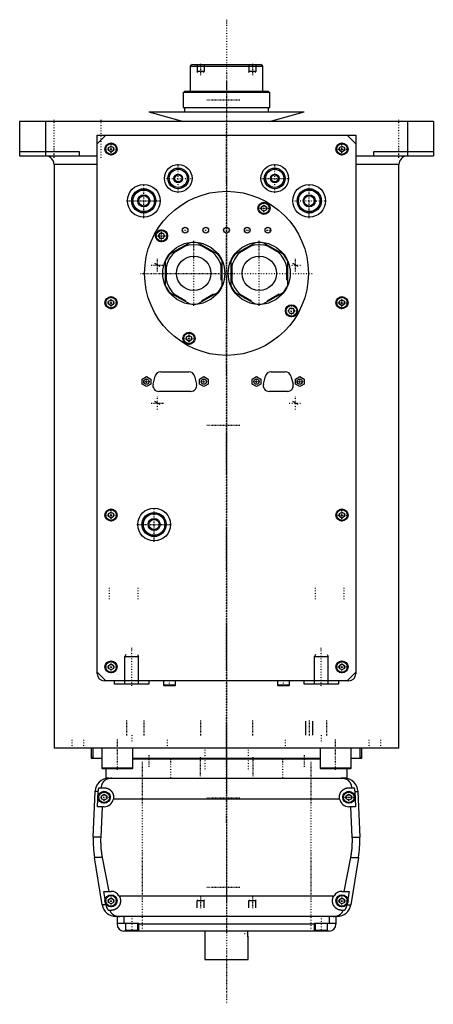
# Model space of a CAD drawing. Extents: x -120 to 120, y -123 to 447.
import ezdxf

# ---------------------------------------------------------------- set-up
doc = ezdxf.new("R2010")
doc.units = 0
doc.linetypes.add('CENTER', pattern=[1.5, 0.45, -0.5, 0.05, -0.5])
for name, color, linetype in [('AM_0', 7, 'CONTINUOUS'), ('AM_10', 7, 'CONTINUOUS'), ('AM_7', 7, 'CENTER')]:
    doc.layers.add(name, color=color, linetype=linetype)

msp = doc.modelspace()

# ---------------------------------------------------------------- linework, layer by layer
at = {"layer": 'AM_0', "color": 7, "linetype": 'CONTINUOUS'}
for p, q in [((-20, 421), (-21, 420)), ((-21, 420), (-21, 405.5)), ((-21, 420), (21, 420)), ((-20, 421), (20, 421)), ((21, 420), (20, 421)), ((21, 405.5), (21, 420)), ((-25.15, 405), (-25.15, 396)), ((-25.15, 405), (25.15, 405)), ((-24.35, 405.5), (-24.35, 405)), ((-24.35, 405.5), (24.35, 405.5)), ((24.35, 405), (24.35, 405.5)), ((25.15, 396), (25.15, 405)), ((-25.15, 396), (25.15, 396)), ((-24.35, 396), (-24.35, 393.5)), ((24.35, 393.5), (24.35, 396)), ((-120, 388), (-120, 368)), ((120, 388), (-120, 388)), ((-105, 388), (-105, 368)), ((-45, 393.5), (-25.04, 388)), ((-45, 393.5), (45, 393.5)), ((25.04, 388), (45, 393.5)), ((105, 388), (105, 368)), ((120, 388), (120, 368)), ((-75, 380), (75, 380)), ((-75, 68), (-75, 380)), ((-70, 380), (-75, 375)), ((75, 375), (70, 380)), ((75, 380), (75, 68)), ((-68.5, 372.87), (-67, 373.73)), ((-68.5, 371.13), (-68.5, 372.87)), ((-67, 370.27), (-68.5, 371.13)), ((-67, 373.73), (-65.5, 372.87)), ((-65.5, 371.13), (-67, 370.27)), ((-65.5, 372.87), (-65.5, 371.13)), ((65.5, 372.87), (67, 373.73)), ((65.5, 371.13), (65.5, 372.87)), ((67, 370.27), (65.5, 371.13)), ((67, 373.73), (68.5, 372.87)), ((68.5, 371.13), (67, 370.27)), ((68.5, 372.87), (68.5, 371.13)), ((-120, 370.5), (-85.5, 370.5)), ((-120, 368), (-75, 368)), ((-85.5, 370.5), (-85.5, 368)), ((74.98, 368), (120, 368)), ((85.5, 368), (85.5, 370.5)), ((85.5, 370.5), (120, 370.5)), ((-100, 363), (-100, 25)), ((-75, 363), (-100, 363)), ((100, 363), (75, 363)), ((100, 25), (100, 363)), ((20.25, 338.54), (21.75, 339.4)), ((20.25, 336.81), (20.25, 338.54)), ((21.75, 335.94), (20.25, 336.81)), ((21.75, 339.4), (23.25, 338.54)), ((23.25, 336.81), (21.75, 335.94)), ((23.25, 338.54), (23.25, 336.81)), ((-39.4, 321.75), (-38.54, 323.25)), ((-38.54, 320.25), (-39.4, 321.75)), ((-38.54, 323.25), (-36.81, 323.25)), ((-36.81, 320.25), (-38.54, 320.25)), ((-36.81, 323.25), (-35.94, 321.75)), ((-35.94, 321.75), (-36.81, 320.25)), ((-21.3, 317.73), (-33.2, 310.85)), ((-23.51, 315.87), (-30.49, 311.84)), ((-4.8, 310.85), (-16.7, 317.73)), ((-7.51, 311.84), (-14.49, 315.87)), ((16.7, 317.73), (4.8, 310.85)), ((14.49, 315.87), (7.51, 311.84)), ((33.2, 310.85), (21.3, 317.73)), ((30.49, 311.84), (23.51, 315.87)), ((-35.5, 306.88), (-35.5, 293.12)), ((-35, 304.03), (-35, 295.97)), ((-3, 295.97), (-3, 304.03)), ((-2.5, 293.12), (-2.5, 306.88)), ((2.5, 306.88), (2.5, 293.12)), ((3, 304.03), (3, 295.97)), ((35, 295.97), (35, 304.03)), ((35.5, 293.12), (35.5, 306.88)), ((-33.2, 289.15), (-21.3, 282.27)), ((-30.49, 288.16), (-23.51, 284.13)), ((-16.7, 282.27), (-4.8, 289.15)), ((-14.49, 284.13), (-7.51, 288.16)), ((4.8, 289.15), (16.7, 282.27)), ((7.51, 288.16), (14.49, 284.13)), ((21.3, 282.27), (33.2, 289.15)), ((23.51, 284.13), (30.49, 288.16)), ((-68.5, 283.87), (-67, 284.73)), ((-68.5, 282.13), (-68.5, 283.87)), ((-67, 281.27), (-68.5, 282.13)), ((-67, 284.73), (-65.5, 283.87)), ((-65.5, 282.13), (-67, 281.27)), ((-65.5, 283.87), (-65.5, 282.13)), ((35.94, 278.25), (36.81, 279.75)), ((36.81, 279.75), (38.54, 279.75)), ((38.54, 279.75), (39.4, 278.25)), ((65.5, 283.87), (67, 284.73)), ((65.5, 282.13), (65.5, 283.87)), ((67, 281.27), (65.5, 282.13)), ((67, 284.73), (68.5, 283.87)), ((68.5, 282.13), (67, 281.27)), ((68.5, 283.87), (68.5, 282.13)), ((36.81, 276.75), (35.94, 278.25)), ((38.54, 276.75), (36.81, 276.75)), ((39.4, 278.25), (38.54, 276.75)), ((-23.25, 263.19), (-21.75, 264.06)), ((-23.25, 261.46), (-23.25, 263.19)), ((-21.75, 264.06), (-20.25, 263.19)), ((-20.25, 263.19), (-20.25, 261.46)), ((-21.75, 260.6), (-23.25, 261.46)), ((-20.25, 261.46), (-21.75, 260.6)), ((-48.95, 238.74), (-46.45, 240.19)), ((-46.45, 240.19), (-43.95, 238.74)), ((-42.63, 235.87), (-41.42, 240.47)), ((-38.13, 243), (-21.87, 243)), ((-18.58, 240.47), (-17.37, 235.87)), ((-15.65, 238.74), (-13.15, 240.19)), ((-13.15, 240.19), (-10.65, 238.74)), ((14.9, 238.74), (17.4, 240.19)), ((17.4, 240.19), (19.9, 238.74)), ((21.37, 235.87), (22.58, 240.47)), ((25.87, 243), (34.13, 243)), ((37.42, 240.47), (38.63, 235.87)), ((40, 238.74), (42.5, 240.19)), ((42.5, 240.19), (45, 238.74)), ((-48.95, 235.86), (-48.95, 238.74)), ((-46.45, 234.41), (-48.95, 235.86)), ((-43.95, 235.86), (-46.45, 234.41)), ((-43.95, 238.74), (-43.95, 235.86)), ((-15.65, 235.86), (-15.65, 238.74)), ((-13.15, 234.41), (-15.65, 235.86)), ((-10.65, 235.86), (-13.15, 234.41)), ((-10.65, 238.74), (-10.65, 235.86)), ((14.9, 235.86), (14.9, 238.74)), ((17.4, 234.41), (14.9, 235.86)), ((19.9, 235.86), (17.4, 234.41)), ((19.9, 238.74), (19.9, 235.86)), ((40, 235.86), (40, 238.74)), ((42.5, 234.41), (40, 235.86)), ((45, 235.86), (42.5, 234.41)), ((45, 238.74), (45, 235.86)), ((-20.66, 231.6), (-39.34, 231.6)), ((35.34, 231.6), (24.66, 231.6)), ((-68.5, 160.87), (-67, 161.73)), ((-68.5, 159.13), (-68.5, 160.87)), ((-67, 161.73), (-65.5, 160.87)), ((-65.5, 160.87), (-65.5, 159.13)), ((65.5, 160.87), (67, 161.73)), ((65.5, 159.13), (65.5, 160.87)), ((67, 161.73), (68.5, 160.87)), ((68.5, 160.87), (68.5, 159.13)), ((-67, 158.27), (-68.5, 159.13)), ((-65.5, 159.13), (-67, 158.27)), ((67, 158.27), (65.5, 159.13)), ((68.5, 159.13), (67, 158.27)), ((-75, 69), (-70, 64)), ((-68.5, 72.87), (-67, 73.73)), ((-68.5, 71.13), (-68.5, 72.87)), ((-67, 70.27), (-68.5, 71.13)), ((-67, 73.73), (-65.5, 72.87)), ((-65.5, 71.13), (-67, 70.27)), ((-65.5, 72.87), (-65.5, 71.13)), ((65.5, 72.87), (67, 73.73)), ((65.5, 71.13), (65.5, 72.87)), ((67, 70.27), (65.5, 71.13)), ((67, 73.73), (68.5, 72.87)), ((68.5, 71.13), (67, 70.27)), ((68.5, 72.87), (68.5, 71.13)), ((70, 64), (75, 69)), ((71, 64), (-71, 64)), ((-65, 62), (-65, 64)), ((-45, 64), (-45, 62)), ((-36.5, 64), (-36.5, 61.4)), ((-29.5, 61.4), (-29.5, 64)), ((29.5, 64), (29.5, 61.4)), ((36.5, 61.4), (36.5, 64)), ((45, 62), (45, 64)), ((65, 64), (65, 62)), ((-45, 62), (-65, 62)), ((-36.5, 61.4), (-36.1, 61)), ((-29.5, 61.4), (-36.5, 61.4)), ((-29.9, 61), (-36.1, 61)), ((-29.9, 61), (-29.5, 61.4)), ((29.5, 61.4), (29.9, 61)), ((36.5, 61.4), (29.5, 61.4)), ((36.1, 61), (29.9, 61)), ((36.1, 61), (36.5, 61.4)), ((65, 62), (45, 62)), ((100, 25), (-100, 25)), ((-88.79, 25.01), (-88.79, 25)), ((-78.5, 25), (-78.5, 19.2)), ((-77.5, 25), (-77.5, 19)), ((-72.29, 25), (-72.29, 13.4)), ((-54.29, 13.4), (-54.29, 25)), ((-40.35, 25), (-40.35, 25)), ((40.35, 25), (40.35, 25)), ((54.29, 25), (54.29, 13.4)), ((72.29, 13.4), (72.29, 25)), ((77.5, 19), (77.5, 25)), ((78.5, 19.2), (78.5, 25)), ((88.79, 25), (88.79, 25.01)), ((-78.5, 19.7), (-77.57, 19.7)), ((-78.5, 19.2), (-77.58, 19.2)), ((-72.29, 19), (-77.5, 19)), ((54.3, 18.5), (-54.3, 18.5)), ((54.29, 19), (-54.29, 19)), ((77.5, 19), (72.29, 19)), ((77.57, 19.7), (78.5, 19.7)), ((77.58, 19.2), (78.5, 19.2)), ((-72.29, 13.4), (-71.89, 13)), ((-54.29, 13.4), (-72.29, 13.4)), ((-54.69, 13), (-71.89, 13)), ((-70, 13), (-70, 7.5)), ((-54.69, 13), (-54.29, 13.4)), ((54.29, 13.4), (54.69, 13)), ((72.29, 13.4), (54.29, 13.4)), ((71.89, 13), (54.69, 13)), ((70, 7.5), (70, 13)), ((71.89, 13), (72.29, 13.4)), ((-68.3, 7.5), (-70, 7.5)), ((-68.3, 7.5), (68.3, 7.5)), ((70, 7.5), (66.56, 7.5)), ((-73.97, 2), (-71, 2)), ((71, 2), (73.97, 2)), ((-77.28, -26.54), (-76.29, -0.2)), ((-74.4, -0.2), (-76.29, -0.2)), ((-74.75, -9), (-74.4, -0.2)), ((-72.5, -2.63), (-71, -1.77)), ((-72.5, -4.37), (-72.5, -2.63)), ((-71, -5.23), (-72.5, -4.37)), ((-71, -1.77), (-69.5, -2.63)), ((-69.5, -4.37), (-71, -5.23)), ((-69.5, -2.63), (-69.5, -4.37)), ((65.59, -4.5), (-65.59, -4.5)), ((69.5, -2.63), (71, -1.77)), ((69.5, -4.37), (69.5, -2.63)), ((71, -5.23), (69.5, -4.37)), ((71, -1.77), (72.5, -2.63)), ((72.5, -4.37), (71, -5.23)), ((72.5, -2.63), (72.5, -4.37)), ((74.4, -0.2), (76.29, -0.2)), ((74.4, -0.2), (74.75, -9)), ((76.29, -0.2), (77.28, -26.54)), ((-71, -9), (-74.75, -9)), ((-72.2, -9), (-72.97, -26.54)), ((74.75, -9), (71, -9)), ((72.97, -26.54), (72.2, -9)), ((-72.97, -26.54), (-77.28, -26.54)), ((72.97, -26.54), (77.28, -26.54)), ((-72.1, -65.78), (-76.54, -38.4)), ((-72.1, -38.4), (-76.54, -38.4)), ((-72.1, -38.4), (-68.19, -58)), ((68.19, -58), (72.1, -38.4)), ((72.1, -38.4), (76.54, -38.4)), ((76.54, -38.4), (72.1, -65.78)), ((-70.39, -62.62), (-71.21, -58)), ((-71.21, -58), (-67, -58)), ((-68.5, -62.63), (-67, -61.77)), ((-68.5, -64.37), (-68.5, -62.63)), ((-67, -61.77), (-65.5, -62.63)), ((-65.5, -62.63), (-65.5, -64.37)), ((-62.39, -60.5), (62.39, -60.5)), ((65.5, -62.63), (67, -61.77)), ((65.5, -64.37), (65.5, -62.63)), ((67, -58), (71.21, -58)), ((67, -61.77), (68.5, -62.63)), ((68.5, -62.63), (68.5, -64.37)), ((71.21, -58), (70.39, -62.62)), ((-69.82, -65.78), (-72.1, -65.78)), ((-69.82, -65.78), (-69.87, -65.5)), ((-67, -65.23), (-68.5, -64.37)), ((-65.5, -64.37), (-67, -65.23)), ((67, -65.23), (65.5, -64.37)), ((68.5, -64.37), (67, -65.23)), ((69.87, -65.5), (69.82, -65.78)), ((69.82, -65.78), (72.1, -65.78)), ((-67, -69), (-68.39, -69)), ((64.2, -72.5), (-64.2, -72.5)), ((-63.5, -72.5), (-63.5, -77)), ((-59.5, -72.5), (-59.5, -76.5)), ((59.5, -72.5), (59.5, -76.5)), ((63.5, -72.5), (63.5, -77)), ((68.39, -69), (67, -69)), ((-63.5, -76.5), (-51, -76.5)), ((-58.5, -76.5), (-58.5, -80.5)), ((-51.5, -80.5), (-51.5, -76.5)), ((-51, -76.5), (-51, -81)), ((51, -77), (-51, -77)), ((51, -81), (51, -76.5)), ((51, -76.5), (63.5, -76.5)), ((51.5, -76.5), (51.5, -80.5)), ((58.5, -80.5), (58.5, -76.5)), ((59.5, -81), (-59.5, -81)), ((-58.5, -80.5), (-51.5, -80.5)), ((-55, -81), (-55, -80.5)), ((-12.5, -81), (-12.5, -97.5)), ((12.43, -81.11), (12.42, -81.25)), ((12.45, -84.14), (12.47, -84.29)), ((12.49, -84.42), (12.49, -84.46)), ((12.5, -97.5), (12.5, -84.5)), ((51.5, -80.5), (58.5, -80.5)), ((55, -81), (55, -80.5)), ((-12.5, -97.5), (12.5, -97.5))]:
    msp.add_line(p, q, dxfattribs=at)
for points in [[(-66.56, 7.5, 0), (-66.61, 7.5, 0), (-66.7, 7.5, 0), (-66.8, 7.5, 0), (-66.84, 7.5, 0), (-66.89, 7.49, 0), (-66.98, 7.49, 0), (-67.08, 7.49, 0), (-67.17, 7.48, 0), (-67.26, 7.47, 0), (-67.35, 7.47, 0), (-67.4, 7.46, 0), (-67.45, 7.46, 0), (-67.54, 7.45, 0), (-67.63, 7.44, 0), (-67.72, 7.42, 0), (-67.82, 7.41, 0), (-67.91, 7.4, 0), (-67.95, 7.39, 0), (-68, 7.38, 0), (-68.09, 7.37, 0), (-68.18, 7.35, 0), (-68.23, 7.34, 0), (-68.27, 7.33, 0), (-68.36, 7.31, 0), (-68.45, 7.29, 0), (-68.49, 7.28, 0), (-68.53, 7.27, 0), (-68.62, 7.24, 0), (-68.71, 7.22, 0), (-68.79, 7.2, 0), (-68.88, 7.17, 0), (-68.96, 7.14, 0), (-69, 7.13, 0), (-69.04, 7.11, 0), (-69.13, 7.08, 0), (-69.21, 7.05, 0), (-69.29, 7.02, 0), (-69.37, 6.99, 0), (-69.45, 6.96, 0), (-69.49, 6.94, 0), (-69.53, 6.92, 0), (-69.6, 6.89, 0), (-69.68, 6.85, 0), (-69.76, 6.81, 0), (-69.83, 6.77, 0), (-69.91, 6.74, 0), (-69.94, 6.72, 0), (-69.98, 6.69, 0), (-70.05, 6.65, 0), (-70.12, 6.61, 0), (-70.19, 6.57, 0), (-70.26, 6.52, 0), (-70.33, 6.48, 0), (-70.37, 6.46, 0), (-70.4, 6.43, 0), (-70.47, 6.39, 0), (-70.53, 6.34, 0), (-70.6, 6.29, 0), (-70.66, 6.24, 0), (-70.72, 6.19, 0), (-70.75, 6.17, 0), (-70.78, 6.14, 0), (-70.84, 6.09, 0), (-70.9, 6.04, 0), (-70.93, 6.01, 0), (-70.96, 5.98, 0), (-71.02, 5.93, 0), (-71.08, 5.87, 0), (-71.1, 5.85, 0), (-71.13, 5.82, 0), (-71.19, 5.76, 0), (-71.24, 5.71, 0), (-71.29, 5.65, 0), (-71.34, 5.59, 0), (-71.4, 5.53, 0), (-71.42, 5.5, 0), (-71.45, 5.47, 0), (-71.5, 5.41, 0), (-71.54, 5.35, 0), (-71.59, 5.28, 0), (-71.64, 5.22, 0), (-71.68, 5.16, 0), (-71.71, 5.12, 0), (-71.73, 5.09, 0), (-71.77, 5.02, 0), (-71.82, 4.96, 0), (-71.86, 4.89, 0), (-71.9, 4.82, 0), (-71.94, 4.75, 0), (-71.96, 4.72, 0), (-71.98, 4.68, 0), (-72.02, 4.61, 0), (-72.06, 4.54, 0), (-72.1, 4.46, 0), (-72.13, 4.39, 0), (-72.17, 4.32, 0), (-72.18, 4.28, 0), (-72.2, 4.24, 0), (-72.24, 4.16, 0), (-72.27, 4.09, 0), (-72.3, 4.01, 0), (-72.33, 3.93, 0), (-72.36, 3.85, 0), (-72.37, 3.81, 0), (-72.39, 3.77, 0), (-72.42, 3.69, 0), (-72.44, 3.61, 0), (-72.46, 3.57, 0), (-72.47, 3.52, 0), (-72.49, 3.44, 0), (-72.52, 3.36, 0), (-72.53, 3.32, 0), (-72.54, 3.27, 0), (-72.56, 3.19, 0), (-72.58, 3.1, 0), (-72.6, 3.02, 0), (-72.62, 2.93, 0), (-72.63, 2.84, 0), (-72.64, 2.8, 0), (-72.65, 2.76, 0), (-72.66, 2.67, 0), (-72.68, 2.58, 0), (-72.72, 2.27, 0), (-72.74, 2, 0)], [(72.74, 2, 0), (72.74, 2.05, 0), (72.73, 2.14, 0), (72.72, 2.23, 0), (72.72, 2.27, 0), (72.71, 2.32, 0), (72.7, 2.41, 0), (72.69, 2.5, 0), (72.68, 2.59, 0), (72.66, 2.68, 0), (72.65, 2.76, 0), (72.64, 2.81, 0), (72.63, 2.85, 0), (72.61, 2.94, 0), (72.6, 3.03, 0), (72.58, 3.11, 0), (72.56, 3.2, 0), (72.54, 3.28, 0), (72.52, 3.33, 0), (72.51, 3.37, 0), (72.49, 3.45, 0), (72.46, 3.53, 0), (72.45, 3.58, 0), (72.44, 3.62, 0), (72.41, 3.7, 0), (72.39, 3.78, 0), (72.37, 3.82, 0), (72.36, 3.86, 0), (72.33, 3.94, 0), (72.3, 4.01, 0), (72.27, 4.09, 0), (72.23, 4.17, 0), (72.2, 4.24, 0), (72.18, 4.28, 0), (72.17, 4.32, 0), (72.13, 4.39, 0), (72.1, 4.46, 0), (72.06, 4.54, 0), (72.02, 4.61, 0), (71.98, 4.68, 0), (71.96, 4.71, 0), (71.94, 4.75, 0), (71.9, 4.82, 0), (71.86, 4.89, 0), (71.82, 4.95, 0), (71.78, 5.02, 0), (71.73, 5.08, 0), (71.71, 5.12, 0), (71.69, 5.15, 0), (71.64, 5.21, 0), (71.6, 5.28, 0), (71.55, 5.34, 0), (71.5, 5.4, 0), (71.45, 5.46, 0), (71.43, 5.49, 0), (71.4, 5.52, 0), (71.35, 5.58, 0), (71.3, 5.64, 0), (71.25, 5.7, 0), (71.19, 5.75, 0), (71.14, 5.81, 0), (71.11, 5.84, 0), (71.08, 5.87, 0), (71.03, 5.92, 0), (70.97, 5.98, 0), (70.94, 6, 0), (70.91, 6.03, 0), (70.85, 6.08, 0), (70.79, 6.13, 0), (70.76, 6.16, 0), (70.73, 6.18, 0), (70.67, 6.23, 0), (70.6, 6.28, 0), (70.54, 6.33, 0), (70.47, 6.38, 0), (70.41, 6.43, 0), (70.37, 6.45, 0), (70.34, 6.47, 0), (70.27, 6.52, 0), (70.2, 6.56, 0), (70.13, 6.61, 0), (70.06, 6.65, 0), (69.99, 6.69, 0), (69.95, 6.71, 0), (69.91, 6.73, 0), (69.84, 6.77, 0), (69.76, 6.81, 0), (69.69, 6.85, 0), (69.61, 6.88, 0), (69.53, 6.92, 0), (69.5, 6.94, 0), (69.46, 6.95, 0), (69.38, 6.99, 0), (69.3, 7.02, 0), (69.22, 7.05, 0), (69.13, 7.08, 0), (69.05, 7.11, 0), (69.01, 7.13, 0), (68.97, 7.14, 0), (68.89, 7.17, 0), (68.8, 7.19, 0), (68.72, 7.22, 0), (68.63, 7.24, 0), (68.54, 7.27, 0), (68.5, 7.28, 0), (68.46, 7.29, 0), (68.37, 7.31, 0), (68.28, 7.33, 0), (68.23, 7.34, 0), (68.19, 7.35, 0), (68.1, 7.36, 0), (68.01, 7.38, 0), (67.96, 7.39, 0), (67.91, 7.4, 0), (67.82, 7.41, 0), (67.73, 7.42, 0), (67.64, 7.44, 0), (67.55, 7.45, 0), (67.45, 7.46, 0), (67.41, 7.46, 0), (67.36, 7.47, 0), (67.27, 7.47, 0), (67.17, 7.48, 0), (67.08, 7.49, 0), (66.99, 7.49, 0), (66.89, 7.49, 0), (66.85, 7.5, 0), (66.8, 7.5, 0), (66.7, 7.5, 0), (66.61, 7.5, 0), (66.56, 7.5, 0)], [(-74.4, -0.2, 0), (-74.39, -0.14, 0), (-74.39, -0.02, 0), (-74.38, 0.1, 0), (-74.37, 0.16, 0), (-74.37, 0.23, 0), (-74.35, 0.35, 0), (-74.34, 0.47, 0), (-74.32, 0.6, 0), (-74.3, 0.72, 0), (-74.28, 0.85, 0), (-74.27, 0.91, 0), (-74.26, 0.97, 0), (-74.23, 1.1, 0), (-74.2, 1.22, 0), (-74.17, 1.34, 0), (-74.14, 1.47, 0), (-74.1, 1.59, 0), (-74.09, 1.65, 0), (-74.07, 1.71, 0), (-74.03, 1.83, 0), (-73.99, 1.94, 0), (-73.97, 2, 0)], [(-71, 2, 0), (-70.96, 2, 0), (-70.87, 2, 0), (-70.78, 2, 0), (-70.73, 1.99, 0), (-70.69, 1.99, 0), (-70.6, 1.99, 0), (-70.51, 1.98, 0), (-70.42, 1.97, 0), (-70.33, 1.96, 0), (-70.24, 1.95, 0), (-70.19, 1.94, 0), (-70.15, 1.93, 0), (-70.06, 1.92, 0), (-69.97, 1.9, 0), (-69.88, 1.88, 0), (-69.79, 1.86, 0), (-69.7, 1.84, 0), (-69.65, 1.83, 0), (-69.61, 1.82, 0), (-69.52, 1.8, 0), (-69.43, 1.77, 0), (-69.38, 1.76, 0), (-69.34, 1.74, 0), (-69.25, 1.72, 0), (-69.17, 1.69, 0), (-69.12, 1.67, 0), (-69.08, 1.65, 0), (-68.99, 1.62, 0), (-68.91, 1.59, 0), (-68.82, 1.55, 0), (-68.74, 1.51, 0), (-68.66, 1.48, 0), (-68.61, 1.46, 0), (-68.57, 1.44, 0), (-68.49, 1.39, 0), (-68.41, 1.35, 0), (-68.33, 1.31, 0), (-68.25, 1.26, 0), (-68.17, 1.22, 0), (-68.14, 1.2, 0), (-68.1, 1.17, 0), (-68.02, 1.12, 0), (-67.95, 1.07, 0), (-67.87, 1.02, 0), (-67.8, 0.97, 0), (-67.73, 0.92, 0), (-67.69, 0.89, 0), (-67.66, 0.87, 0), (-67.59, 0.81, 0), (-67.52, 0.76, 0), (-67.45, 0.7, 0), (-67.39, 0.65, 0), (-67.32, 0.59, 0), (-67.29, 0.56, 0), (-67.26, 0.53, 0), (-67.2, 0.47, 0), (-67.14, 0.41, 0), (-67.08, 0.35, 0), (-67.02, 0.29, 0), (-66.96, 0.23, 0), (-66.93, 0.2, 0), (-66.9, 0.17, 0), (-66.84, 0.1, 0), (-66.79, 0.04, 0), (-66.76, 0, 0), (-66.73, -0.03, 0), (-66.68, -0.1, 0), (-66.62, -0.17, 0), (-66.6, -0.2, 0), (-66.57, -0.24, 0), (-66.52, -0.31, 0), (-66.47, -0.38, 0), (-66.42, -0.45, 0), (-66.37, -0.53, 0), (-66.32, -0.6, 0), (-66.3, -0.64, 0), (-66.28, -0.68, 0), (-66.23, -0.76, 0), (-66.19, -0.83, 0), (-66.15, -0.91, 0), (-66.11, -0.99, 0), (-66.06, -1.07, 0), (-66.05, -1.11, 0), (-66.03, -1.15, 0), (-65.99, -1.23, 0), (-65.95, -1.32, 0), (-65.92, -1.4, 0), (-65.88, -1.48, 0), (-65.85, -1.57, 0), (-65.84, -1.61, 0), (-65.82, -1.65, 0), (-65.79, -1.74, 0), (-65.76, -1.82, 0), (-65.74, -1.91, 0), (-65.71, -1.99, 0), (-65.69, -2.08, 0), (-65.68, -2.12, 0), (-65.66, -2.17, 0), (-65.64, -2.25, 0), (-65.62, -2.34, 0), (-65.61, -2.43, 0), (-65.59, -2.52, 0), (-65.57, -2.6, 0), (-65.57, -2.65, 0), (-65.56, -2.69, 0), (-65.55, -2.78, 0), (-65.54, -2.87, 0), (-65.53, -2.91, 0), (-65.53, -2.96, 0), (-65.52, -3.04, 0), (-65.51, -3.13, 0), (-65.51, -3.18, 0), (-65.51, -3.22, 0), (-65.5, -3.31, 0), (-65.5, -3.39, 0), (-65.5, -3.48, 0), (-65.5, -3.57, 0), (-65.5, -3.65, 0), (-65.5, -3.7, 0), (-65.51, -3.74, 0), (-65.51, -3.83, 0), (-65.52, -3.92, 0), (-65.52, -4.01, 0), (-65.53, -4.1, 0), (-65.54, -4.19, 0), (-65.55, -4.23, 0), (-65.55, -4.28, 0), (-65.57, -4.37, 0), (-65.58, -4.46, 0), (-65.59, -4.5, 0)], [(65.59, -4.5, 0), (65.58, -4.46, 0), (65.57, -4.37, 0), (65.55, -4.28, 0), (65.55, -4.23, 0), (65.54, -4.19, 0), (65.53, -4.1, 0), (65.52, -4.01, 0), (65.52, -3.92, 0), (65.51, -3.83, 0), (65.51, -3.74, 0), (65.5, -3.7, 0), (65.5, -3.65, 0), (65.5, -3.57, 0), (65.5, -3.48, 0), (65.5, -3.39, 0), (65.5, -3.31, 0), (65.51, -3.22, 0), (65.51, -3.18, 0), (65.51, -3.13, 0), (65.52, -3.04, 0), (65.53, -2.96, 0), (65.53, -2.91, 0), (65.54, -2.87, 0), (65.55, -2.78, 0), (65.56, -2.69, 0), (65.57, -2.65, 0), (65.57, -2.6, 0), (65.59, -2.52, 0), (65.61, -2.43, 0), (65.62, -2.34, 0), (65.64, -2.25, 0), (65.66, -2.17, 0), (65.68, -2.12, 0), (65.69, -2.08, 0), (65.71, -1.99, 0), (65.74, -1.91, 0), (65.76, -1.82, 0), (65.79, -1.74, 0), (65.82, -1.65, 0), (65.84, -1.61, 0), (65.85, -1.57, 0), (65.88, -1.48, 0), (65.92, -1.4, 0), (65.95, -1.32, 0), (65.99, -1.23, 0), (66.03, -1.15, 0), (66.05, -1.11, 0), (66.06, -1.07, 0), (66.11, -0.99, 0), (66.15, -0.91, 0), (66.19, -0.83, 0), (66.23, -0.76, 0), (66.28, -0.68, 0), (66.3, -0.64, 0), (66.32, -0.6, 0), (66.37, -0.53, 0), (66.42, -0.45, 0), (66.47, -0.38, 0), (66.52, -0.31, 0), (66.57, -0.24, 0), (66.6, -0.2, 0), (66.62, -0.17, 0), (66.68, -0.1, 0), (66.73, -0.03, 0), (66.76, 0, 0), (66.79, 0.04, 0), (66.84, 0.1, 0), (66.9, 0.17, 0), (66.93, 0.2, 0), (66.96, 0.23, 0), (67.02, 0.29, 0), (67.08, 0.35, 0), (67.14, 0.41, 0), (67.2, 0.47, 0), (67.26, 0.53, 0), (67.29, 0.56, 0), (67.32, 0.59, 0), (67.39, 0.65, 0), (67.45, 0.7, 0), (67.52, 0.76, 0), (67.59, 0.81, 0), (67.66, 0.87, 0), (67.69, 0.89, 0), (67.73, 0.92, 0), (67.8, 0.97, 0), (67.87, 1.02, 0), (67.95, 1.07, 0), (68.02, 1.12, 0), (68.1, 1.17, 0), (68.14, 1.2, 0), (68.17, 1.22, 0), (68.25, 1.26, 0), (68.33, 1.31, 0), (68.41, 1.35, 0), (68.49, 1.39, 0), (68.57, 1.44, 0), (68.61, 1.46, 0), (68.66, 1.48, 0), (68.74, 1.51, 0), (68.82, 1.55, 0), (68.91, 1.59, 0), (68.99, 1.62, 0), (69.08, 1.65, 0), (69.12, 1.67, 0), (69.17, 1.69, 0), (69.25, 1.72, 0), (69.34, 1.74, 0), (69.38, 1.76, 0), (69.43, 1.77, 0), (69.52, 1.8, 0), (69.61, 1.82, 0), (69.65, 1.83, 0), (69.7, 1.84, 0), (69.79, 1.86, 0), (69.88, 1.88, 0), (69.97, 1.9, 0), (70.06, 1.92, 0), (70.15, 1.93, 0), (70.19, 1.94, 0), (70.24, 1.95, 0), (70.33, 1.96, 0), (70.42, 1.97, 0), (70.51, 1.98, 0), (70.6, 1.99, 0), (70.69, 1.99, 0), (70.73, 1.99, 0), (70.78, 2, 0), (70.87, 2, 0), (70.96, 2, 0), (71, 2, 0)], [(73.97, 2, 0), (73.99, 1.94, 0), (74.03, 1.83, 0), (74.07, 1.71, 0), (74.09, 1.65, 0), (74.1, 1.59, 0), (74.14, 1.47, 0), (74.17, 1.34, 0), (74.2, 1.22, 0), (74.23, 1.1, 0), (74.26, 0.97, 0), (74.27, 0.91, 0), (74.28, 0.85, 0), (74.3, 0.72, 0), (74.32, 0.6, 0), (74.34, 0.47, 0), (74.35, 0.35, 0), (74.37, 0.23, 0), (74.37, 0.16, 0), (74.38, 0.1, 0), (74.39, -0.02, 0), (74.39, -0.14, 0), (74.4, -0.2, 0)], [(-72.97, -26.54, 0), (-72.99, -26.87, 0), (-73.01, -27.51, 0), (-73.02, -28.16, 0), (-73.02, -28.47, 0), (-73.02, -28.79, 0), (-73.02, -29.43, 0), (-73, -30.07, 0), (-72.98, -30.72, 0), (-72.96, -31.37, 0), (-72.92, -32.03, 0), (-72.9, -32.36, 0), (-72.87, -32.69, 0), (-72.82, -33.35, 0), (-72.75, -34.02, 0), (-72.68, -34.69, 0), (-72.59, -35.36, 0), (-72.5, -36.04, 0), (-72.45, -36.38, 0), (-72.4, -36.71, 0), (-72.29, -37.39, 0), (-72.17, -38.06, 0), (-72.1, -38.4, 0)], [(72.1, -38.4, 0), (72.17, -38.06, 0), (72.29, -37.39, 0), (72.4, -36.71, 0), (72.45, -36.38, 0), (72.5, -36.04, 0), (72.59, -35.36, 0), (72.68, -34.69, 0), (72.75, -34.02, 0), (72.82, -33.35, 0), (72.87, -32.69, 0), (72.9, -32.36, 0), (72.92, -32.03, 0), (72.96, -31.37, 0), (72.98, -30.72, 0), (73, -30.07, 0), (73.02, -29.43, 0), (73.02, -28.79, 0), (73.02, -28.47, 0), (73.02, -28.16, 0), (73.01, -27.51, 0), (72.99, -26.87, 0), (72.97, -26.54, 0)], [(-62.39, -60.5, 0), (-62.36, -60.55, 0), (-62.3, -60.65, 0), (-62.24, -60.74, 0), (-62.21, -60.79, 0), (-62.18, -60.84, 0), (-62.13, -60.95, 0), (-62.08, -61.05, 0), (-62.03, -61.15, 0), (-61.98, -61.26, 0), (-61.93, -61.36, 0), (-61.91, -61.41, 0), (-61.89, -61.47, 0), (-61.85, -61.57, 0), (-61.81, -61.68, 0), (-61.77, -61.79, 0), (-61.74, -61.9, 0), (-61.71, -62.01, 0), (-61.69, -62.06, 0), (-61.68, -62.12, 0), (-61.65, -62.23, 0), (-61.62, -62.34, 0), (-61.61, -62.39, 0), (-61.6, -62.45, 0), (-61.58, -62.56, 0), (-61.56, -62.66, 0), (-61.56, -62.72, 0), (-61.55, -62.77, 0), (-61.53, -62.88, 0), (-61.52, -62.99, 0), (-61.51, -63.1, 0), (-61.51, -63.21, 0), (-61.5, -63.31, 0), (-61.5, -63.37, 0), (-61.5, -63.42, 0), (-61.5, -63.52, 0), (-61.5, -63.63, 0), (-61.5, -63.73, 0), (-61.51, -63.84, 0), (-61.52, -63.95, 0), (-61.52, -64, 0), (-61.53, -64.05, 0), (-61.54, -64.16, 0), (-61.55, -64.26, 0), (-61.57, -64.37, 0), (-61.59, -64.47, 0), (-61.61, -64.58, 0), (-61.62, -64.63, 0), (-61.63, -64.69, 0), (-61.65, -64.79, 0), (-61.68, -64.9, 0), (-61.71, -65, 0), (-61.74, -65.1, 0), (-61.77, -65.21, 0), (-61.79, -65.26, 0), (-61.81, -65.31, 0), (-61.84, -65.41, 0), (-61.88, -65.51, 0), (-61.92, -65.61, 0), (-61.96, -65.71, 0), (-62.01, -65.81, 0), (-62.03, -65.86, 0), (-62.05, -65.9, 0), (-62.1, -66, 0), (-62.15, -66.1, 0), (-62.18, -66.14, 0), (-62.2, -66.19, 0), (-62.26, -66.28, 0), (-62.31, -66.37, 0), (-62.34, -66.42, 0), (-62.37, -66.46, 0), (-62.43, -66.55, 0), (-62.49, -66.64, 0), (-62.55, -66.73, 0), (-62.61, -66.81, 0), (-62.67, -66.9, 0), (-62.71, -66.94, 0), (-62.74, -66.98, 0), (-62.81, -67.06, 0), (-62.87, -67.14, 0), (-62.94, -67.21, 0), (-63.01, -67.29, 0), (-63.09, -67.36, 0), (-63.12, -67.4, 0), (-63.16, -67.44, 0), (-63.23, -67.51, 0), (-63.31, -67.58, 0), (-63.38, -67.64, 0), (-63.46, -67.71, 0), (-63.55, -67.78, 0), (-63.59, -67.81, 0), (-63.63, -67.85, 0), (-63.71, -67.91, 0), (-63.8, -67.97, 0), (-63.89, -68.04, 0), (-63.98, -68.1, 0), (-64.07, -68.15, 0), (-64.12, -68.18, 0), (-64.16, -68.21, 0), (-64.26, -68.27, 0), (-64.36, -68.32, 0), (-64.45, -68.37, 0), (-64.55, -68.43, 0), (-64.65, -68.47, 0), (-64.7, -68.5, 0), (-64.76, -68.52, 0), (-64.86, -68.57, 0), (-64.96, -68.61, 0), (-65.02, -68.63, 0), (-65.07, -68.65, 0), (-65.17, -68.69, 0), (-65.28, -68.72, 0), (-65.34, -68.74, 0), (-65.39, -68.76, 0), (-65.5, -68.79, 0), (-65.61, -68.82, 0), (-65.72, -68.85, 0), (-65.83, -68.87, 0), (-65.94, -68.9, 0), (-66, -68.91, 0), (-66.05, -68.92, 0), (-66.16, -68.94, 0), (-66.27, -68.95, 0), (-66.39, -68.97, 0), (-66.5, -68.98, 0), (-66.61, -68.99, 0), (-66.67, -68.99, 0), (-66.72, -68.99, 0), (-66.83, -69, 0), (-66.94, -69, 0), (-67, -69, 0)], [(67, -69, 0), (66.94, -69, 0), (66.83, -69, 0), (66.72, -68.99, 0), (66.67, -68.99, 0), (66.61, -68.99, 0), (66.5, -68.98, 0), (66.39, -68.97, 0), (66.27, -68.95, 0), (66.16, -68.94, 0), (66.05, -68.92, 0), (66, -68.91, 0), (65.94, -68.9, 0), (65.83, -68.87, 0), (65.72, -68.85, 0), (65.61, -68.82, 0), (65.5, -68.79, 0), (65.39, -68.76, 0), (65.34, -68.74, 0), (65.28, -68.72, 0), (65.17, -68.69, 0), (65.07, -68.65, 0), (65.02, -68.63, 0), (64.96, -68.61, 0), (64.86, -68.57, 0), (64.76, -68.52, 0), (64.7, -68.5, 0), (64.65, -68.47, 0), (64.55, -68.43, 0), (64.45, -68.37, 0), (64.36, -68.32, 0), (64.26, -68.27, 0), (64.16, -68.21, 0), (64.12, -68.18, 0), (64.07, -68.15, 0), (63.98, -68.1, 0), (63.89, -68.04, 0), (63.8, -67.97, 0), (63.71, -67.91, 0), (63.63, -67.85, 0), (63.59, -67.81, 0), (63.55, -67.78, 0), (63.46, -67.71, 0), (63.38, -67.64, 0), (63.31, -67.58, 0), (63.23, -67.51, 0), (63.16, -67.44, 0), (63.12, -67.4, 0), (63.09, -67.36, 0), (63.01, -67.29, 0), (62.94, -67.21, 0), (62.87, -67.14, 0), (62.81, -67.06, 0), (62.74, -66.98, 0), (62.71, -66.94, 0), (62.67, -66.9, 0), (62.61, -66.81, 0), (62.55, -66.73, 0), (62.49, -66.64, 0), (62.43, -66.55, 0), (62.37, -66.46, 0), (62.34, -66.42, 0), (62.31, -66.37, 0), (62.26, -66.28, 0), (62.2, -66.19, 0), (62.18, -66.14, 0), (62.15, -66.1, 0), (62.1, -66, 0), (62.05, -65.9, 0), (62.03, -65.86, 0), (62.01, -65.81, 0), (61.96, -65.71, 0), (61.92, -65.61, 0), (61.88, -65.51, 0), (61.84, -65.41, 0), (61.81, -65.31, 0), (61.79, -65.26, 0), (61.77, -65.21, 0), (61.74, -65.1, 0), (61.71, -65, 0), (61.68, -64.9, 0), (61.65, -64.79, 0), (61.63, -64.69, 0), (61.62, -64.63, 0), (61.61, -64.58, 0), (61.59, -64.47, 0), (61.57, -64.37, 0), (61.55, -64.26, 0), (61.54, -64.16, 0), (61.53, -64.05, 0), (61.52, -64, 0), (61.52, -63.95, 0), (61.51, -63.84, 0), (61.5, -63.73, 0), (61.5, -63.63, 0), (61.5, -63.52, 0), (61.5, -63.42, 0), (61.5, -63.37, 0), (61.5, -63.31, 0), (61.51, -63.21, 0), (61.51, -63.1, 0), (61.52, -62.99, 0), (61.53, -62.88, 0), (61.55, -62.77, 0), (61.56, -62.72, 0), (61.56, -62.66, 0), (61.58, -62.56, 0), (61.6, -62.45, 0), (61.61, -62.39, 0), (61.62, -62.34, 0), (61.65, -62.23, 0), (61.68, -62.12, 0), (61.69, -62.06, 0), (61.71, -62.01, 0), (61.74, -61.9, 0), (61.77, -61.79, 0), (61.81, -61.68, 0), (61.85, -61.57, 0), (61.89, -61.47, 0), (61.91, -61.41, 0), (61.93, -61.36, 0), (61.98, -61.26, 0), (62.03, -61.15, 0), (62.08, -61.05, 0), (62.13, -60.95, 0), (62.18, -60.84, 0), (62.21, -60.79, 0), (62.24, -60.74, 0), (62.3, -60.65, 0), (62.36, -60.55, 0), (62.39, -60.5, 0)], [(-68.39, -69, 0), (-68.45, -68.92, 0), (-68.56, -68.77, 0), (-68.67, -68.61, 0), (-68.72, -68.53, 0), (-68.77, -68.45, 0), (-68.88, -68.28, 0), (-68.98, -68.11, 0), (-69.07, -67.93, 0), (-69.17, -67.75, 0), (-69.26, -67.57, 0), (-69.3, -67.47, 0), (-69.34, -67.38, 0), (-69.42, -67.19, 0), (-69.49, -67.01, 0), (-69.55, -66.83, 0), (-69.61, -66.65, 0), (-69.66, -66.46, 0), (-69.69, -66.37, 0), (-69.71, -66.27, 0), (-69.76, -66.08, 0), (-69.8, -65.88, 0), (-69.82, -65.78, 0)], [(69.82, -65.78, 0), (69.8, -65.88, 0), (69.76, -66.08, 0), (69.71, -66.27, 0), (69.69, -66.37, 0), (69.66, -66.46, 0), (69.61, -66.65, 0), (69.55, -66.83, 0), (69.49, -67.01, 0), (69.42, -67.19, 0), (69.34, -67.38, 0), (69.3, -67.47, 0), (69.26, -67.57, 0), (69.17, -67.75, 0), (69.07, -67.93, 0), (68.98, -68.11, 0), (68.88, -68.28, 0), (68.77, -68.45, 0), (68.72, -68.53, 0), (68.67, -68.61, 0), (68.56, -68.77, 0), (68.45, -68.92, 0), (68.39, -69, 0)], [(-67.64, -69, 0), (-67.57, -69.19, 0), (-67.42, -69.55, 0), (-67.24, -69.89, 0), (-67.14, -70.05, 0), (-67.04, -70.21, 0), (-66.82, -70.51, 0), (-66.59, -70.78, 0), (-66.32, -71.04, 0), (-66.16, -71.19, 0), (-66.11, -71.23, 0), (-66.07, -71.27, 0), (-66.04, -71.29, 0), (-66.02, -71.31, 0), (-65.97, -71.34, 0), (-65.92, -71.38, 0), (-65.87, -71.42, 0), (-65.81, -71.45, 0), (-65.76, -71.49, 0), (-65.73, -71.51, 0), (-65.71, -71.53, 0), (-65.65, -71.56, 0), (-65.6, -71.6, 0), (-65.57, -71.61, 0), (-65.54, -71.63, 0), (-65.49, -71.66, 0), (-65.43, -71.69, 0), (-65.4, -71.71, 0), (-65.38, -71.73, 0), (-65.32, -71.76, 0), (-65.26, -71.79, 0), (-65.2, -71.82, 0), (-65.14, -71.85, 0), (-65.08, -71.88, 0), (-65.05, -71.89, 0), (-65.02, -71.91, 0), (-64.96, -71.93, 0), (-64.9, -71.96, 0), (-64.83, -71.99, 0), (-64.77, -72.01, 0), (-64.71, -72.04, 0), (-64.68, -72.05, 0), (-64.64, -72.06, 0), (-64.58, -72.09, 0), (-64.52, -72.11, 0), (-64.45, -72.13, 0), (-64.39, -72.15, 0), (-64.32, -72.17, 0), (-64.29, -72.18, 0), (-64.25, -72.19, 0), (-64.19, -72.21, 0), (-64.12, -72.23, 0), (-64.05, -72.25, 0), (-63.98, -72.27, 0), (-63.92, -72.28, 0), (-63.88, -72.29, 0), (-63.85, -72.3, 0), (-63.78, -72.31, 0), (-63.71, -72.33, 0), (-63.64, -72.34, 0), (-63.57, -72.36, 0), (-63.5, -72.37, 0), (-63.46, -72.38, 0), (-63.43, -72.38, 0), (-63.36, -72.39, 0), (-63.28, -72.41, 0), (-63.25, -72.41, 0), (-63.21, -72.42, 0), (-63.14, -72.43, 0), (-63.07, -72.43, 0), (-63.03, -72.44, 0), (-62.99, -72.44, 0), (-62.92, -72.45, 0), (-62.85, -72.46, 0), (-62.77, -72.46, 0), (-62.7, -72.47, 0), (-62.63, -72.48, 0), (-62.59, -72.48, 0), (-62.55, -72.48, 0), (-62.48, -72.49, 0), (-62.41, -72.49, 0), (-62.15, -72.5, 0), (-61.92, -72.5, 0)], [(61.92, -72.5, 0), (62.15, -72.5, 0), (62.41, -72.49, 0), (62.48, -72.49, 0), (62.55, -72.48, 0), (62.59, -72.48, 0), (62.63, -72.48, 0), (62.7, -72.47, 0), (62.77, -72.46, 0), (62.85, -72.46, 0), (62.92, -72.45, 0), (62.99, -72.44, 0), (63.03, -72.44, 0), (63.07, -72.43, 0), (63.14, -72.43, 0), (63.21, -72.42, 0), (63.25, -72.41, 0), (63.28, -72.41, 0), (63.36, -72.39, 0), (63.43, -72.38, 0), (63.46, -72.38, 0), (63.5, -72.37, 0), (63.57, -72.36, 0), (63.64, -72.34, 0), (63.71, -72.33, 0), (63.78, -72.31, 0), (63.86, -72.3, 0), (63.89, -72.29, 0), (63.93, -72.28, 0), (63.99, -72.26, 0), (64.06, -72.25, 0), (64.13, -72.23, 0), (64.2, -72.21, 0), (64.27, -72.19, 0), (64.3, -72.18, 0), (64.33, -72.17, 0), (64.4, -72.15, 0), (64.47, -72.13, 0), (64.53, -72.1, 0), (64.6, -72.08, 0), (64.66, -72.06, 0), (64.69, -72.04, 0), (64.72, -72.03, 0), (64.79, -72.01, 0), (64.85, -71.98, 0), (64.91, -71.95, 0), (64.97, -71.93, 0), (65.03, -71.9, 0), (65.06, -71.89, 0), (65.09, -71.87, 0), (65.15, -71.84, 0), (65.21, -71.81, 0), (65.27, -71.78, 0), (65.33, -71.75, 0), (65.39, -71.72, 0), (65.42, -71.7, 0), (65.45, -71.69, 0), (65.5, -71.65, 0), (65.56, -71.62, 0), (65.59, -71.6, 0), (65.61, -71.59, 0), (65.67, -71.55, 0), (65.72, -71.52, 0), (65.75, -71.5, 0), (65.78, -71.48, 0), (65.83, -71.44, 0), (65.88, -71.41, 0), (65.93, -71.37, 0), (65.98, -71.33, 0), (66.03, -71.29, 0), (66.06, -71.27, 0), (66.08, -71.25, 0), (66.13, -71.21, 0), (66.18, -71.17, 0), (66.34, -71.03, 0), (66.6, -70.77, 0), (66.84, -70.49, 0), (67.05, -70.19, 0), (67.15, -70.03, 0), (67.25, -69.87, 0), (67.42, -69.54, 0), (67.57, -69.18, 0), (67.64, -69, 0)], [(12.5, -84.5, 0), (12.5, -84.5, 0), (12.5, -84.5, 0), (12.5, -84.5, 0), (12.5, -84.5, 0), (12.5, -84.49, 0), (12.5, -84.49, 0), (12.5, -84.48, 0), (12.5, -84.48, 0), (12.5, -84.47, 0), (12.49, -84.46, 0), (12.49, -84.46, 0), (12.49, -84.45, 0), (12.49, -84.44, 0), (12.49, -84.43, 0), (12.49, -84.42, 0), (12.49, -84.4, 0), (12.48, -84.39, 0), (12.48, -84.38, 0), (12.48, -84.37, 0), (12.48, -84.35, 0), (12.48, -84.34, 0), (12.48, -84.33, 0), (12.48, -84.32, 0), (12.47, -84.3, 0), (12.47, -84.28, 0), (12.47, -84.27, 0), (12.47, -84.25, 0), (12.47, -84.23, 0), (12.46, -84.21, 0), (12.46, -84.18, 0), (12.46, -84.16, 0), (12.45, -84.13, 0), (12.45, -84.12, 0), (12.45, -84.11, 0), (12.45, -84.08, 0), (12.44, -84.05, 0), (12.44, -84.02, 0), (12.44, -83.99, 0), (12.44, -83.96, 0), (12.43, -83.95, 0), (12.43, -83.93, 0), (12.43, -83.9, 0), (12.43, -83.87, 0), (12.42, -83.84, 0), (12.42, -83.8, 0), (12.42, -83.77, 0), (12.42, -83.75, 0), (12.41, -83.74, 0), (12.41, -83.7, 0), (12.41, -83.67, 0), (12.41, -83.63, 0), (12.4, -83.59, 0), (12.4, -83.55, 0), (12.4, -83.54, 0), (12.4, -83.52, 0), (12.39, -83.48, 0), (12.39, -83.44, 0), (12.39, -83.4, 0), (12.39, -83.36, 0), (12.38, -83.32, 0), (12.38, -83.3, 0), (12.38, -83.27, 0), (12.38, -83.23, 0), (12.38, -83.19, 0), (12.38, -83.17, 0), (12.38, -83.15, 0), (12.37, -83.11, 0), (12.37, -83.06, 0), (12.37, -83.04, 0), (12.37, -83.02, 0), (12.37, -82.98, 0), (12.37, -82.93, 0), (12.37, -82.89, 0), (12.36, -82.85, 0), (12.36, -82.8, 0), (12.36, -82.78, 0), (12.36, -82.76, 0), (12.36, -82.72, 0), (12.36, -82.67, 0), (12.36, -82.63, 0), (12.36, -82.59, 0), (12.36, -82.55, 0), (12.36, -82.53, 0), (12.36, -82.5, 0), (12.36, -82.46, 0), (12.36, -82.42, 0), (12.36, -82.38, 0), (12.36, -82.33, 0), (12.36, -82.29, 0), (12.36, -82.27, 0), (12.36, -82.25, 0), (12.36, -82.21, 0), (12.36, -82.16, 0), (12.37, -82.12, 0), (12.37, -82.07, 0), (12.37, -82.03, 0), (12.37, -82.01, 0), (12.37, -81.99, 0), (12.37, -81.95, 0), (12.37, -81.9, 0), (12.38, -81.86, 0), (12.38, -81.82, 0), (12.38, -81.78, 0), (12.38, -81.75, 0), (12.38, -81.73, 0), (12.38, -81.69, 0), (12.39, -81.65, 0), (12.39, -81.63, 0), (12.39, -81.61, 0), (12.39, -81.57, 0), (12.39, -81.53, 0), (12.4, -81.51, 0), (12.4, -81.49, 0), (12.4, -81.45, 0), (12.4, -81.42, 0), (12.4, -81.38, 0), (12.41, -81.34, 0), (12.41, -81.31, 0), (12.41, -81.29, 0), (12.41, -81.27, 0), (12.42, -81.24, 0), (12.42, -81.2, 0), (12.42, -81.17, 0), (12.43, -81.14, 0), (12.43, -81.11, 0), (12.43, -81.09, 0), (12.43, -81.07, 0), (12.43, -81.04, 0), (12.44, -81.01, 0), (12.44, -81, 0)]]:
    msp.add_polyline3d(points, dxfattribs=at)
for centre, radius in [((-67, 372), 3.5), ((-67, 372), 3.1), ((67, 372), 3.5), ((67, 372), 3.1), ((-28, 355), 8), ((-28, 355), 6), ((-28, 355), 5.25), ((28, 355), 8), ((28, 355), 6), ((28, 355), 5.25), ((-28, 355), 2.5), ((-28, 355), 2), ((28, 355), 2.5), ((28, 355), 2), ((-48, 342), 9.5), ((-48, 342), 7), ((-48, 342), 6.25), ((48, 342), 9.5), ((48, 342), 7), ((48, 342), 6.25), ((-48, 342), 3.5), ((-48, 342), 3), ((0, 300), 47.5), ((48, 342), 3.5), ((48, 342), 3), ((21.75, 337.67), 3.5), ((21.75, 337.67), 3.1), ((-37.67, 321.75), 3.5), ((-24, 325), 1.65), ((-12, 325), 1.65), ((0, 325), 1.65), ((12, 325), 1.65), ((24, 325), 1.65), ((-37.67, 321.75), 3.1), ((-19, 300), 18), ((19, 300), 18), ((-19, 300), 10), ((19, 300), 10), ((-67, 283), 3.5), ((-67, 283), 3.1), ((67, 283), 3.5), ((67, 283), 3.1), ((37.67, 278.25), 3.5), ((37.67, 278.25), 3.1), ((-21.75, 262.33), 3.5), ((-21.75, 262.33), 3.1), ((-46.45, 237.3), 1.55), ((-13.15, 237.3), 1.55), ((17.4, 237.3), 1.55), ((42.5, 237.3), 1.55), ((-67, 160), 3.5), ((-67, 160), 3.1), ((-42, 154.5), 9.5), ((-42, 154.5), 7), ((-42, 154.5), 6.25), ((67, 160), 3.5), ((67, 160), 3.1), ((-42, 154.5), 3.5), ((-42, 154.5), 3), ((-67, 72), 3.5), ((-67, 72), 3.1), ((67, 72), 3.5), ((67, 72), 3.1), ((-71, -3.5), 3.5), ((71, -3.5), 3.5), ((-71, -3.5), 3.1), ((71, -3.5), 3.1), ((-67, -63.5), 3.5), ((-67, -63.5), 3.1), ((67, -63.5), 3.5), ((67, -63.5), 3.1)]:
    msp.add_circle(centre, radius, dxfattribs=at)
for centre, radius, start, end in [((-105, 363), 5, 0, 90), ((105, 363), 5, 90, 180), ((-19, 300), 16.5, 0, 240), ((-19, 300), 17.87, 82.6199, 97.3801), ((19, 300), 16.5, 0, 240), ((19, 300), 17.87, 82.6199, 97.3801), ((-19, 300), 17.88, 142.6199, 157.3801), ((-19, 300), 17.88, 22.6199, 37.3801), ((19, 300), 17.88, 142.6199, 157.3801), ((19, 300), 17.88, 22.6199, 37.3801), ((-19, 300), 17.88, 202.6199, 217.3801), ((-19, 300), 17.88, 322.6199, 337.3801), ((19, 300), 17.88, 202.6199, 217.3801), ((19, 300), 17.88, 322.6199, 337.3801), ((-19, 300), 17.87, 262.6199, 277.3801), ((19, 300), 17.87, 262.6199, 277.3801), ((-38.13, 239.6), 3.4, 90, 165.2564), ((-21.87, 239.6), 3.4, 14.7436, 90), ((25.87, 239.6), 3.4, 90, 165.2564), ((34.13, 239.6), 3.4, 14.7436, 90), ((-39.34, 235), 3.4, 165.2564, 270), ((-20.66, 235), 3.4, 270, 14.7436), ((24.66, 235), 3.4, 165.2564, 270), ((35.34, 235), 3.4, 270, 14.7436), ((-71, 68), 4, 180, 270), ((71, 68), 4, 270, 0), ((-68.3, -0.5), 8, 90, 177.861), ((68.3, -0.5), 8, 2.139, 90), ((-71, -3.5), 5.5, 270, 349.5243), ((71, -3.5), 5.5, 190.4757, 270), ((-17.32, -28.78), 60, 177.861, 189.225), ((17.32, -28.78), 60, 350.775, 2.139), ((-67, -63.5), 5.5, 33.0557, 90), ((67, -63.5), 5.5, 90, 146.9443), ((-64.2, -64.5), 8, 189.225, 270), ((64.2, -64.5), 8, 270, 350.775), ((-59.5, -77), 4, 180, 270), ((59.5, -77), 4, 270, 0)]:
    msp.add_arc(centre, radius, start, end, dxfattribs=at)
at = {"layer": 'AM_10', "color": 7, "linetype": 'CONTINUOUS'}
for p, q in [((-17, 421), (-17, 417)), ((-13, 417), (-17, 417)), ((-16.62, 416.34), (-17, 417)), ((-13.38, 416.34), (-13, 417)), ((-13, 421), (-13, 417)), ((13, 421), (13, 417)), ((17, 417), (13, 417)), ((13.38, 416.34), (13, 417)), ((16.62, 416.34), (17, 417)), ((17, 421), (17, 417)), ((-38.5, 303.93), (-41.5, 305.67)), ((41.5, 303.93), (38.5, 305.67)), ((-38.5, 223.93), (-41.5, 225.67)), ((41.5, 223.93), (38.5, 225.67)), ((-58.32, 79.17), (-59, 78)), ((-59, 62), (-59, 78)), ((-59, 78), (-51, 78)), ((-51.68, 79.17), (-51, 78)), ((-51, 62), (-51, 78)), ((51.68, 79.17), (51, 78)), ((51, 62), (51, 78)), ((51, 78), (59, 78)), ((58.32, 79.17), (59, 78)), ((59, 62), (59, 78)), ((46, 32.5), (46, 40.5)), ((50, 32.5), (50, 40.5)), ((-16.62, -62.84), (-17, -63.5)), ((-13, -63.5), (-17, -63.5)), ((-17, -67.5), (-17, -63.5)), ((-13.38, -62.84), (-13, -63.5)), ((-13, -67.5), (-13, -63.5)), ((13.38, -62.84), (13, -63.5)), ((17, -63.5), (13, -63.5)), ((13, -67.5), (13, -63.5)), ((16.62, -62.84), (17, -63.5)), ((17, -67.5), (17, -63.5))]:
    msp.add_line(p, q, dxfattribs=at)
at = {"layer": 'AM_7', "color": 4, "linetype": 'CENTER'}
for p, q in [((0, 446.93), (0, -123.42)), ((-15, 421.3), (-15, 414.7)), ((15, 421.3), (15, 414.7)), ((0, 410.46), (0, 301.29)), ((-11.38, 400.5), (7.87, 400.5)), ((-100, 367), (-100, 389)), ((-73, 389), (-73, 367)), ((100, 367), (100, 389)), ((0, -18.4), (0, 386.4)), ((-70.68, 372), (-63.33, 372)), ((-67, 368.32), (-67, 375.68)), ((63.32, 372), (70.67, 372)), ((67, 368.32), (67, 375.68)), ((-28, 346.6), (-28, 363.4)), ((28, 346.6), (28, 363.4)), ((-36.4, 355), (-19.6, 355)), ((19.6, 355), (36.4, 355)), ((-48, 332.02), (-48, 351.98)), ((48, 332.02), (48, 351.98)), ((-57.98, 342), (-38.03, 342)), ((18.07, 337.67), (25.43, 337.67)), ((21.75, 334), (21.75, 341.35)), ((38.02, 342), (57.97, 342)), ((-37.67, 318.07), (-37.67, 325.43)), ((-24, 323.27), (-24, 326.73)), ((-12, 323.27), (-12, 326.73)), ((12, 323.27), (12, 326.73)), ((24, 323.27), (24, 326.73)), ((-41.35, 321.75), (-34, 321.75)), ((-25.73, 325), (-22.27, 325)), ((-13.73, 325), (-10.27, 325)), ((-1.73, 325), (1.73, 325)), ((10.27, 325), (13.73, 325)), ((22.27, 325), (25.73, 325)), ((-19, 281.1), (-19, 318.9)), ((19, 281.1), (19, 318.9)), ((-40, 301.12), (-40, 308.48)), ((0, 311.21), (0, 202.04)), ((0, 309.2), (0, 271.8)), ((40, 301.12), (40, 308.48)), ((-43.68, 304.8), (-36.33, 304.8)), ((36.32, 304.8), (43.67, 304.8)), ((-49.88, 300), (49.87, 300)), ((-67, 279.32), (-67, 286.68)), ((67, 279.32), (67, 286.68)), ((-70.68, 283), (-63.33, 283)), ((37.67, 274.57), (37.67, 281.93)), ((63.32, 283), (70.67, 283)), ((34, 278.25), (41.35, 278.25)), ((-21.75, 258.65), (-21.75, 266)), ((-25.43, 262.33), (-18.08, 262.33)), ((0, 247.5), (0, -82.5)), ((-48.08, 237.3), (-44.82, 237.3)), ((-46.45, 235.67), (-46.45, 238.93)), ((-14.78, 237.3), (-11.52, 237.3)), ((-13.15, 235.67), (-13.15, 238.93)), ((15.77, 237.3), (19.03, 237.3)), ((17.4, 235.67), (17.4, 238.93)), ((40.87, 237.3), (44.13, 237.3)), ((42.5, 235.67), (42.5, 238.93)), ((-40, 221.12), (-40, 228.47)), ((40, 221.12), (40, 228.47)), ((-43.68, 224.8), (-36.33, 224.8)), ((36.32, 224.8), (43.67, 224.8)), ((-11.38, 212), (7.87, 212)), ((-70.68, 160), (-63.33, 160)), ((-67, 156.32), (-67, 163.68)), ((-42, 144.53), (-42, 164.47)), ((63.32, 160), (70.67, 160)), ((67, 156.32), (67, 163.68)), ((-51.98, 154.5), (-32.03, 154.5)), ((-68, 117.9), (-68, 111.3)), ((-51.5, 117.9), (-51.5, 111.3)), ((51.5, 117.9), (51.5, 111.3)), ((68, 117.9), (68, 111.3)), ((-55, 61), (-55, 83)), ((55, 61), (55, 83)), ((-67, 68.33), (-67, 75.67)), ((67, 68.33), (67, 75.67)), ((-70.68, 72), (-63.33, 72)), ((63.32, 72), (70.67, 72)), ((-33, 60.85), (-33, 64.15)), ((33, 60.85), (33, 64.15)), ((-58, 40.9), (-58, 32.1)), ((-48, 40.9), (-48, 32.1)), ((-15, 40.9), (-15, 32.1)), ((15, 40.9), (15, 32.1)), ((48, 40.9), (48, 32.1)), ((58, 40.9), (58, 32.1)), ((-89.5, 24.75), (-89.5, 30.25)), ((-82.69, 24.75), (-82.69, 30.25)), ((-63.29, 12.4), (-63.29, 30.25)), ((-55, 32.5), (-55, 28.1)), ((-34.25, 24.75), (-34.25, 30.25)), ((34.25, 24.75), (34.25, 30.25)), ((55, 32.5), (55, 28.1)), ((63.29, 12.4), (63.29, 30.25)), ((82.69, 24.75), (82.69, 30.25)), ((89.5, 24.75), (89.5, 30.25)), ((-12.5, 24.05), (-12.5, 11.95)), ((0, 27.07), (0, -0.38)), ((12.5, 24.05), (12.5, 11.95)), ((-45, 20.8), (-45, 14.2)), ((-32.53, 19.05), (-32.53, 6.95)), ((-15.35, 19.7), (-15.35, 8.7)), ((15.35, 19.7), (15.35, 8.7)), ((32.53, 19.05), (32.53, 6.95)), ((45, 20.8), (45, 14.2)), ((-49, 17), (-49, -82)), ((49, 17), (49, -82)), ((-71, -7.18), (-71, 0.18)), ((0, 5.19), (0, -31.94)), ((71, -7.18), (71, 0.18)), ((-74.68, -3.5), (-67.33, -3.5)), ((-11.38, -3.8), (7.87, -3.8)), ((67.32, -3.5), (74.67, -3.5)), ((0, -28.65), (0, -63.8)), ((-11.38, -55.5), (7.87, -55.5)), ((-67, -67.17), (-67, -59.83)), ((-15, -61.2), (-15, -67.8)), ((15, -61.2), (15, -67.8)), ((67, -67.17), (67, -59.83)), ((-70.68, -63.5), (-63.33, -63.5)), ((63.32, -63.5), (70.67, -63.5)), ((-55, -72.1), (-55, -80.9)), ((55, -72.1), (55, -80.9)), ((10.4, -82.5), (12.6, -82.5))]:
    msp.add_line(p, q, dxfattribs=at)

doc.saveas('drawing.dxf')
